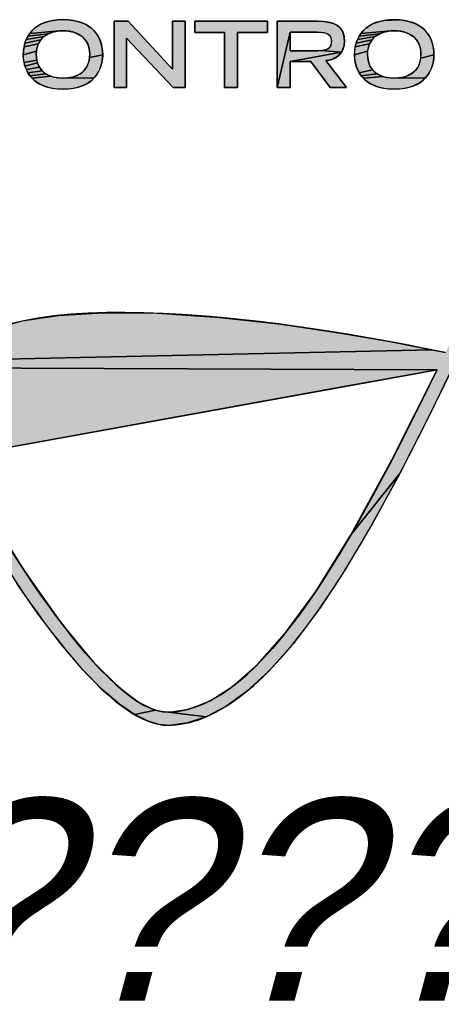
# Model space of a CAD drawing. Header units: millimetres. Extents: x 0 to 420, y 0 to 297.
# Tile 30 of 45: x 317 to 323, y 12 to 26. Entities that reach past the tile are written whole.
import ezdxf

# ---------------------------------------------------------------- set-up
doc = ezdxf.new("R2010")
doc.units = ezdxf.units.MM
doc.header["$LTSCALE"] = 23.1
doc.layers.get('0').update_dxf_attribs({"linetype": 'CONTINUOUS'})
doc.styles.add('TEXTSTYLE_7', font='txt')

# ---------------------------------------------------------------- blocks, each defined once
blk = doc.blocks.new('LOGO_PHASE_NINGBO_BL1', base_point=(320.75, 22.5))
at = {"linetype": 'CONTINUOUS'}
for points in [[(317.717, 26.226), (317.792, 26.223), (317.861, 26.214), (317.923, 26.201), (317.98, 26.183), (318.031, 26.161), (318.076, 26.135), (318.117, 26.105), (318.153, 26.071), (318.184, 26.034), (318.211, 25.993), (318.233, 25.947), (318.251, 25.898), (318.264, 25.845), (318.272, 25.788), (318.275, 25.731), (318.09, 25.697), (318.092, 25.741), (318.09, 25.782), (318.084, 25.82), (318.075, 25.855), (318.07, 25.872), (318.063, 25.887), (318.047, 25.917), (318.029, 25.944), (318.007, 25.969), (317.982, 25.991), (317.954, 26.01), (317.923, 26.028), (317.888, 26.042), (317.85, 26.054), (317.808, 26.063), (317.762, 26.068), (317.717, 26.069), (317.671, 26.068), (317.249, 26.034), (317.281, 26.071), (317.317, 26.105), (317.357, 26.135), (317.403, 26.161), (317.454, 26.183), (317.51, 26.201), (317.572, 26.214), (317.641, 26.223)], [(318.436, 26.203), (318.63, 26.203), (319.256, 25.531), (319.256, 26.203), (319.431, 26.203), (319.431, 25.273), (319.264, 25.273), (318.611, 25.968), (318.611, 25.273), (318.436, 25.273)], [(319.987, 25.273), (319.987, 26.046), (319.568, 26.046), (319.568, 26.203), (320.589, 26.203), (320.589, 26.046), (320.17, 26.046), (320.17, 25.273)], [(320.909, 26.052), (320.726, 25.273), (320.726, 26.203), (321.289, 26.203), (321.382, 26.199), (321.458, 26.188), (321.517, 26.171), (321.564, 26.148), (321.602, 26.12), (321.631, 26.084), (321.643, 26.064), (321.653, 26.041), (321.666, 25.989), (321.671, 25.925), (321.666, 25.866), (321.651, 25.814), (321.627, 25.769), (321.345, 25.793), (321.385, 25.799), (321.415, 25.807), (321.438, 25.818), (321.456, 25.831), (321.47, 25.847), (321.48, 25.867), (321.486, 25.891), (321.488, 25.921), (321.486, 25.951), (321.48, 25.974), (321.47, 25.994), (321.456, 26.01), (321.438, 26.023), (321.415, 26.034), (321.385, 26.042), (321.344, 26.048), (321.289, 26.051), (321.262, 26.052), (321.086, 26.052)], [(322.514, 26.214), (322.576, 26.201), (322.633, 26.183), (322.683, 26.161), (322.729, 26.135), (322.77, 26.105), (322.805, 26.071), (322.837, 26.034), (322.864, 25.993), (322.886, 25.947), (322.904, 25.898), (322.917, 25.845), (322.925, 25.788), (322.928, 25.731), (322.742, 25.686), (322.745, 25.741), (322.743, 25.782), (322.737, 25.82), (322.728, 25.855), (322.723, 25.872), (322.716, 25.887), (322.7, 25.917), (322.682, 25.944), (322.66, 25.969), (322.635, 25.991), (322.607, 26.01), (322.576, 26.028), (322.541, 26.042), (322.503, 26.054), (322.461, 26.063), (322.415, 26.068), (322.37, 26.069), (322.324, 26.068), (321.902, 26.034), (321.934, 26.071), (321.97, 26.105), (322.01, 26.135), (322.056, 26.161), (322.107, 26.183), (322.163, 26.201), (322.225, 26.214), (322.445, 26.223)], [(317.426, 25.969), (317.405, 25.944), (317.182, 25.898), (317.2, 25.947), (317.451, 25.991)], [(317.479, 26.01), (317.451, 25.991), (317.2, 25.947), (317.223, 25.993), (317.51, 26.028)], [(317.545, 26.042), (317.51, 26.028), (317.223, 25.993), (317.249, 26.034), (317.671, 26.068), (317.626, 26.063), (317.584, 26.054)], [(321.262, 25.789), (321.29, 25.79), (321.345, 25.793), (321.627, 25.769), (320.909, 25.638), (320.909, 25.273), (320.726, 25.273), (320.909, 26.052), (320.909, 25.92), (320.909, 25.789), (321.086, 25.789)], [(322.079, 25.969), (322.058, 25.944), (321.835, 25.898), (321.853, 25.947), (322.104, 25.991)], [(322.132, 26.01), (322.104, 25.991), (321.853, 25.947), (321.875, 25.993), (322.163, 26.028)], [(322.198, 26.042), (322.163, 26.028), (321.875, 25.993), (321.902, 26.034), (322.324, 26.068), (322.279, 26.063), (322.237, 26.054)], [(317.358, 25.855), (317.349, 25.82), (317.343, 25.782), (317.158, 25.731), (317.161, 25.788), (317.169, 25.845), (317.37, 25.887), (317.364, 25.872)], [(317.386, 25.917), (317.37, 25.887), (317.169, 25.845), (317.182, 25.898), (317.405, 25.944)], [(322.011, 25.855), (322.002, 25.82), (321.996, 25.782), (321.811, 25.731), (321.814, 25.788), (321.822, 25.845), (322.023, 25.887), (322.017, 25.872)], [(322.039, 25.917), (322.023, 25.887), (321.822, 25.845), (321.835, 25.898), (322.058, 25.944)], [(317.342, 25.741), (317.343, 25.697), (317.349, 25.658), (317.17, 25.624), (317.161, 25.677), (317.158, 25.73), (317.158, 25.731), (317.343, 25.782)], [(318.275, 25.73), (318.272, 25.677), (318.264, 25.624), (318.25, 25.574), (318.231, 25.526), (318.208, 25.481), (318.181, 25.44), (318.149, 25.403), (317.768, 25.408), (317.813, 25.413), (317.854, 25.422), (317.892, 25.434), (317.926, 25.449), (317.957, 25.466), (317.984, 25.485), (318.009, 25.507), (318.03, 25.532), (318.048, 25.559), (318.063, 25.588), (318.075, 25.621), (318.08, 25.639), (318.084, 25.658), (318.09, 25.697), (318.275, 25.731)], [(321.409, 25.651), (321.697, 25.273), (321.471, 25.273), (321.199, 25.638), (320.909, 25.638), (321.627, 25.769), (321.595, 25.73), (321.555, 25.698), (321.508, 25.673), (321.454, 25.657)], [(321.995, 25.741), (321.998, 25.686), (322.007, 25.637), (322.021, 25.594), (322.04, 25.556), (322.065, 25.522), (321.878, 25.481), (321.855, 25.526), (321.836, 25.574), (321.823, 25.624), (321.814, 25.677), (321.811, 25.73), (321.811, 25.731), (321.996, 25.782)], [(322.928, 25.73), (322.925, 25.677), (322.917, 25.624), (322.903, 25.574), (322.884, 25.526), (322.861, 25.481), (322.834, 25.44), (322.802, 25.403), (322.421, 25.408), (322.477, 25.415), (322.528, 25.428), (322.573, 25.446), (322.612, 25.467), (322.646, 25.492), (322.675, 25.522), (322.699, 25.556), (322.718, 25.594), (322.733, 25.637), (322.742, 25.686), (322.928, 25.731)], [(317.353, 25.639), (317.358, 25.621), (317.183, 25.574), (317.17, 25.624), (317.349, 25.658)], [(317.37, 25.588), (317.386, 25.559), (317.202, 25.526), (317.183, 25.574), (317.358, 25.621)], [(317.404, 25.532), (317.425, 25.507), (317.225, 25.481), (317.202, 25.526), (317.386, 25.559)], [(317.449, 25.485), (317.476, 25.466), (317.253, 25.44), (317.225, 25.481), (317.425, 25.507)], [(317.507, 25.449), (317.541, 25.434), (317.285, 25.403), (317.253, 25.44), (317.476, 25.466)], [(317.717, 25.406), (317.72, 25.406), (317.768, 25.408), (318.149, 25.403), (318.113, 25.37), (318.072, 25.34), (318.026, 25.314), (317.976, 25.292), (317.92, 25.274), (317.859, 25.261), (317.791, 25.253), (317.717, 25.25), (317.643, 25.253), (317.575, 25.261), (317.513, 25.274), (317.458, 25.292), (317.407, 25.314), (317.362, 25.34), (317.321, 25.37), (317.285, 25.403), (317.541, 25.434), (317.579, 25.422), (317.621, 25.413), (317.665, 25.408), (317.713, 25.406)], [(322.093, 25.492), (322.127, 25.467), (321.906, 25.44), (321.878, 25.481), (322.065, 25.522)], [(322.167, 25.445), (322.211, 25.428), (321.938, 25.403), (321.906, 25.44), (322.127, 25.467)], [(322.37, 25.406), (322.421, 25.408), (322.802, 25.403), (322.765, 25.369), (322.725, 25.34), (322.679, 25.314), (322.629, 25.292), (322.573, 25.274), (322.512, 25.261), (322.444, 25.253), (322.37, 25.25), (322.296, 25.253), (322.228, 25.261), (322.166, 25.274), (322.11, 25.292), (322.06, 25.314), (322.015, 25.34), (321.974, 25.37), (321.938, 25.403), (322.211, 25.428), (322.262, 25.415), (322.318, 25.408)], [(317.655, 22.076), (318.283, 22.115), (319.046, 22.108), (319.916, 22.049), (320.775, 21.953), (321.585, 21.834), (322.306, 21.709), (322.898, 21.594), (316.027, 21.443), (316.201, 21.612), (316.438, 21.762), (316.749, 21.892), (317.149, 21.999)], [(323.429, 21.833), (323.393, 21.759), (323.358, 21.686), (323.326, 21.619), (323.297, 21.559), (329.937, 21.57), (329.909, 21.523), (329.848, 21.433), (329.776, 21.347), (329.588, 21.183), (329.346, 21.04), (329.04, 20.919), (326.158, 20.819), (325.388, 20.922), (324.659, 21.045), (324.003, 21.172), (323.45, 21.288), (323.289, 21.323), (323.288, 21.323), (323.284, 21.324), (323.277, 21.326), (323.268, 21.328), (323.258, 21.33), (323.246, 21.332), (323.233, 21.335), (323.22, 21.338), (323.206, 21.341), (323.193, 21.344), (322.822, 20.592), (322.446, 19.858), (321.761, 18.996), (322.338, 20.048), (322.973, 21.314), (315.953, 21.34), (315.988, 21.392), (316.027, 21.443), (322.898, 21.594), (323.09, 21.554), (323.111, 21.598), (323.142, 21.662), (323.18, 21.74), (323.221, 21.826), (323.464, 21.905)], [(315.922, 21.285), (315.953, 21.34), (322.973, 21.314), (321.514, 21.049), (318.594, 20.521), (316.405, 20.124), (316.216, 20.09), (316.607, 19.399), (317.177, 18.49), (317.698, 17.754), (318.14, 17.218), (318.5, 16.86), (318.787, 16.645), (319.015, 16.537), (318.719, 16.477), (318.509, 16.62), (318.269, 16.826), (317.996, 17.105), (317.686, 17.47), (317.37, 17.885), (317.07, 18.316), (316.792, 18.742), (316.545, 19.145), (316.334, 19.503), (316.309, 19.547), (312.654, 19.632), (313.627, 19.808), (314.521, 19.97), (315.257, 20.103), (315.757, 20.194), (315.941, 20.227), (315.661, 20.757), (315.816, 20.859), (315.819, 20.925), (315.827, 20.989), (315.838, 21.052), (315.853, 21.112), (315.872, 21.172), (315.895, 21.229)], [(322.064, 19.156), (321.676, 18.501), (321.32, 17.961), (320.948, 17.468), (320.608, 17.086), (320.295, 16.798), (320.002, 16.588), (319.727, 16.444), (319.2, 16.509), (319.485, 16.553), (319.782, 16.671), (320.101, 16.874), (320.449, 17.18), (320.835, 17.613), (321.268, 18.205), (321.761, 18.996), (322.446, 19.858)], [(319.2, 16.509), (319.727, 16.444), (319.463, 16.359), (319.206, 16.325), (319.063, 16.337), (318.902, 16.386), (318.719, 16.477), (319.015, 16.537)]]:
    blk.add_hatch(color=7, dxfattribs=at).paths.add_polyline_path(points)
at = {"color": 7, "linetype": 'CONTINUOUS'}
for p, q in [((318.436, 26.203), (318.63, 26.203)), ((318.436, 25.273), (318.436, 26.203)), ((318.436, 26.203), (318.436, 25.273)), ((318.63, 26.203), (318.436, 26.203)), ((318.63, 26.203), (319.256, 25.531)), ((319.256, 25.531), (318.63, 26.203)), ((319.256, 25.531), (319.256, 26.203)), ((319.256, 26.203), (319.431, 26.203)), ((319.431, 26.203), (319.256, 26.203)), ((319.256, 26.203), (319.256, 25.531)), ((319.431, 26.203), (319.431, 25.273)), ((319.431, 25.273), (319.431, 26.203)), ((319.568, 26.046), (319.568, 26.203)), ((319.568, 26.203), (320.589, 26.203)), ((320.589, 26.203), (319.568, 26.203)), ((319.568, 26.203), (319.568, 26.046)), ((320.589, 26.203), (320.589, 26.046)), ((320.589, 26.046), (320.589, 26.203)), ((319.987, 26.046), (319.568, 26.046)), ((319.568, 26.046), (319.987, 26.046)), ((319.987, 25.273), (319.987, 26.046)), ((319.987, 26.046), (319.987, 25.273)), ((320.589, 26.046), (320.17, 26.046)), ((320.17, 26.046), (320.17, 25.273)), ((320.17, 25.273), (320.17, 26.046)), ((320.17, 26.046), (320.589, 26.046)), ((319.264, 25.273), (318.611, 25.968)), ((318.611, 25.968), (318.611, 25.273)), ((318.611, 25.273), (318.611, 25.968)), ((318.611, 25.968), (319.264, 25.273)), ((318.611, 25.273), (318.436, 25.273)), ((318.436, 25.273), (318.611, 25.273)), ((319.431, 25.273), (319.264, 25.273)), ((319.264, 25.273), (319.431, 25.273)), ((320.17, 25.273), (319.987, 25.273)), ((319.987, 25.273), (320.17, 25.273))]:
    blk.add_line(p, q, dxfattribs=at)
for points in [[(317.717, 26.226), (317.792, 26.223), (317.861, 26.214), (317.923, 26.201), (317.98, 26.183), (318.031, 26.161), (318.076, 26.135), (318.117, 26.105), (318.153, 26.071), (318.184, 26.034), (318.211, 25.993), (318.233, 25.947), (318.251, 25.898), (318.264, 25.845), (318.272, 25.788), (318.275, 25.731), (318.09, 25.697), (318.092, 25.741), (318.09, 25.782), (318.084, 25.82), (318.075, 25.855), (318.07, 25.872), (318.063, 25.887), (318.047, 25.917), (318.029, 25.944), (318.007, 25.969), (317.982, 25.991), (317.954, 26.01), (317.923, 26.028), (317.888, 26.042), (317.85, 26.054), (317.808, 26.063), (317.762, 26.068), (317.717, 26.069), (317.671, 26.068), (317.249, 26.034), (317.281, 26.071), (317.317, 26.105), (317.357, 26.135), (317.403, 26.161), (317.454, 26.183), (317.51, 26.201), (317.572, 26.214), (317.641, 26.223), (317.717, 26.226)], [(318.436, 26.203), (318.63, 26.203), (319.256, 25.531), (319.256, 26.203), (319.431, 26.203), (319.431, 25.273), (319.264, 25.273), (318.611, 25.968), (318.611, 25.273), (318.436, 25.273), (318.436, 26.203)], [(319.987, 25.273), (319.987, 26.046), (319.568, 26.046), (319.568, 26.203), (320.589, 26.203), (320.589, 26.046), (320.17, 26.046), (320.17, 25.273), (319.987, 25.273)], [(320.909, 26.052), (320.726, 25.273), (320.726, 26.203), (321.289, 26.203), (321.382, 26.199), (321.458, 26.188), (321.517, 26.171), (321.564, 26.148), (321.602, 26.12), (321.631, 26.084), (321.643, 26.064), (321.653, 26.041), (321.666, 25.989), (321.671, 25.925), (321.666, 25.866), (321.651, 25.814), (321.627, 25.769), (321.345, 25.793), (321.385, 25.799), (321.415, 25.807), (321.438, 25.818), (321.456, 25.831), (321.47, 25.847), (321.48, 25.867), (321.486, 25.891), (321.488, 25.921), (321.486, 25.951), (321.48, 25.974), (321.47, 25.994), (321.456, 26.01), (321.438, 26.023), (321.415, 26.034), (321.385, 26.042), (321.344, 26.048), (321.289, 26.051), (321.262, 26.052), (321.086, 26.052), (320.909, 26.052)], [(322.514, 26.214), (322.576, 26.201), (322.633, 26.183), (322.683, 26.161), (322.729, 26.135), (322.77, 26.105), (322.805, 26.071), (322.837, 26.034), (322.864, 25.993), (322.886, 25.947), (322.904, 25.898), (322.917, 25.845), (322.925, 25.788), (322.928, 25.731), (322.742, 25.686), (322.745, 25.741), (322.743, 25.782), (322.737, 25.82), (322.728, 25.855), (322.723, 25.872), (322.716, 25.887), (322.7, 25.917), (322.682, 25.944), (322.66, 25.969), (322.635, 25.991), (322.607, 26.01), (322.576, 26.028), (322.541, 26.042), (322.503, 26.054), (322.461, 26.063), (322.415, 26.068), (322.37, 26.069), (322.324, 26.068), (321.902, 26.034), (321.934, 26.071), (321.97, 26.105), (322.01, 26.135), (322.056, 26.161), (322.107, 26.183), (322.163, 26.201), (322.225, 26.214), (322.445, 26.223), (322.514, 26.214)], [(317.426, 25.969), (317.405, 25.944), (317.182, 25.898), (317.2, 25.947), (317.451, 25.991), (317.426, 25.969)], [(317.479, 26.01), (317.451, 25.991), (317.2, 25.947), (317.223, 25.993), (317.51, 26.028), (317.479, 26.01)], [(317.545, 26.042), (317.51, 26.028), (317.223, 25.993), (317.249, 26.034), (317.671, 26.068), (317.626, 26.063), (317.584, 26.054), (317.545, 26.042)], [(321.262, 25.789), (321.29, 25.79), (321.345, 25.793), (321.627, 25.769), (320.909, 25.638), (320.909, 25.273), (320.726, 25.273), (320.909, 26.052), (320.909, 25.92), (320.909, 25.789), (321.086, 25.789), (321.262, 25.789)], [(322.079, 25.969), (322.058, 25.944), (321.835, 25.898), (321.853, 25.947), (322.104, 25.991), (322.079, 25.969)], [(322.132, 26.01), (322.104, 25.991), (321.853, 25.947), (321.875, 25.993), (322.163, 26.028), (322.132, 26.01)], [(322.198, 26.042), (322.163, 26.028), (321.875, 25.993), (321.902, 26.034), (322.324, 26.068), (322.279, 26.063), (322.237, 26.054), (322.198, 26.042)], [(317.358, 25.855), (317.349, 25.82), (317.343, 25.782), (317.158, 25.731), (317.161, 25.788), (317.169, 25.845), (317.37, 25.887), (317.364, 25.872), (317.358, 25.855)], [(317.386, 25.917), (317.37, 25.887), (317.169, 25.845), (317.182, 25.898), (317.405, 25.944), (317.386, 25.917)], [(322.011, 25.855), (322.002, 25.82), (321.996, 25.782), (321.811, 25.731), (321.814, 25.788), (321.822, 25.845), (322.023, 25.887), (322.017, 25.872), (322.011, 25.855)], [(322.039, 25.917), (322.023, 25.887), (321.822, 25.845), (321.835, 25.898), (322.058, 25.944), (322.039, 25.917)], [(317.342, 25.741), (317.343, 25.697), (317.349, 25.658), (317.17, 25.624), (317.161, 25.677), (317.158, 25.73), (317.158, 25.731), (317.343, 25.782), (317.342, 25.741)], [(318.275, 25.73), (318.272, 25.677), (318.264, 25.624), (318.25, 25.574), (318.231, 25.526), (318.208, 25.481), (318.181, 25.44), (318.149, 25.403), (317.768, 25.408), (317.813, 25.413), (317.854, 25.422), (317.892, 25.434), (317.926, 25.449), (317.957, 25.466), (317.984, 25.485), (318.009, 25.507), (318.03, 25.532), (318.048, 25.559), (318.063, 25.588), (318.075, 25.621), (318.08, 25.639), (318.084, 25.658), (318.09, 25.697), (318.275, 25.731), (318.275, 25.73)], [(321.409, 25.651), (321.697, 25.273), (321.471, 25.273), (321.199, 25.638), (320.909, 25.638), (321.627, 25.769), (321.595, 25.73), (321.555, 25.698), (321.508, 25.673), (321.454, 25.657), (321.409, 25.651)], [(321.995, 25.741), (321.998, 25.686), (322.007, 25.637), (322.021, 25.594), (322.04, 25.556), (322.065, 25.522), (321.878, 25.481), (321.855, 25.526), (321.836, 25.574), (321.823, 25.624), (321.814, 25.677), (321.811, 25.73), (321.811, 25.731), (321.996, 25.782), (321.995, 25.741)], [(322.928, 25.73), (322.925, 25.677), (322.917, 25.624), (322.903, 25.574), (322.884, 25.526), (322.861, 25.481), (322.834, 25.44), (322.802, 25.403), (322.421, 25.408), (322.477, 25.415), (322.528, 25.428), (322.573, 25.446), (322.612, 25.467), (322.646, 25.492), (322.675, 25.522), (322.699, 25.556), (322.718, 25.594), (322.733, 25.637), (322.742, 25.686), (322.928, 25.731), (322.928, 25.73)], [(317.353, 25.639), (317.358, 25.621), (317.183, 25.574), (317.17, 25.624), (317.349, 25.658), (317.353, 25.639)], [(317.37, 25.588), (317.386, 25.559), (317.202, 25.526), (317.183, 25.574), (317.358, 25.621), (317.37, 25.588)], [(317.404, 25.532), (317.425, 25.507), (317.225, 25.481), (317.202, 25.526), (317.386, 25.559), (317.404, 25.532)], [(317.449, 25.485), (317.476, 25.466), (317.253, 25.44), (317.225, 25.481), (317.425, 25.507), (317.449, 25.485)], [(317.507, 25.449), (317.541, 25.434), (317.285, 25.403), (317.253, 25.44), (317.476, 25.466), (317.507, 25.449)], [(317.717, 25.406), (317.72, 25.406), (317.768, 25.408), (318.149, 25.403), (318.113, 25.37), (318.072, 25.34), (318.026, 25.314), (317.976, 25.292), (317.92, 25.274), (317.859, 25.261), (317.791, 25.253), (317.717, 25.25), (317.643, 25.253), (317.575, 25.261), (317.513, 25.274), (317.458, 25.292), (317.407, 25.314), (317.362, 25.34), (317.321, 25.37), (317.285, 25.403), (317.541, 25.434), (317.579, 25.422), (317.621, 25.413), (317.665, 25.408), (317.713, 25.406), (317.717, 25.406)], [(322.093, 25.492), (322.127, 25.467), (321.906, 25.44), (321.878, 25.481), (322.065, 25.522), (322.093, 25.492)], [(322.167, 25.445), (322.211, 25.428), (321.938, 25.403), (321.906, 25.44), (322.127, 25.467), (322.167, 25.445)], [(322.37, 25.406), (322.421, 25.408), (322.802, 25.403), (322.765, 25.369), (322.725, 25.34), (322.679, 25.314), (322.629, 25.292), (322.573, 25.274), (322.512, 25.261), (322.444, 25.253), (322.37, 25.25), (322.296, 25.253), (322.228, 25.261), (322.166, 25.274), (322.11, 25.292), (322.06, 25.314), (322.015, 25.34), (321.974, 25.37), (321.938, 25.403), (322.211, 25.428), (322.262, 25.415), (322.318, 25.408), (322.37, 25.406)], [(317.655, 22.076), (318.283, 22.115), (319.046, 22.108), (319.916, 22.049), (320.775, 21.953), (321.585, 21.834), (322.306, 21.709), (322.898, 21.594), (316.027, 21.443), (316.201, 21.612), (316.438, 21.762), (316.749, 21.892), (317.149, 21.999), (317.655, 22.076)], [(323.193, 21.344), (322.822, 20.592), (322.446, 19.858), (321.761, 18.996), (322.338, 20.048), (322.973, 21.314), (315.953, 21.34), (315.988, 21.392), (316.027, 21.443), (322.898, 21.594), (323.09, 21.554)], [(315.953, 21.34), (322.973, 21.314), (321.514, 21.049), (318.594, 20.521), (316.405, 20.124)], [(316.607, 19.399), (317.177, 18.49), (317.698, 17.754), (318.14, 17.218), (318.5, 16.86), (318.787, 16.645), (319.015, 16.537), (318.719, 16.477), (318.509, 16.62), (318.269, 16.826), (317.996, 17.105), (317.686, 17.47), (317.37, 17.885), (317.07, 18.316)], [(322.064, 19.156), (321.676, 18.501), (321.32, 17.961), (320.948, 17.468), (320.608, 17.086), (320.295, 16.798), (320.002, 16.588), (319.727, 16.444), (319.2, 16.509), (319.485, 16.553), (319.782, 16.671), (320.101, 16.874), (320.449, 17.18), (320.835, 17.613), (321.268, 18.205), (321.761, 18.996), (322.446, 19.858), (322.064, 19.156)], [(319.2, 16.509), (319.727, 16.444), (319.463, 16.359), (319.206, 16.325), (319.063, 16.337), (318.902, 16.386), (318.719, 16.477), (319.015, 16.537), (319.2, 16.509)]]:
    blk.add_lwpolyline(points, dxfattribs=at)
for points, knots in [([(317.717, 26.226), (318.129, 26.226), (318.275, 25.985), (318.275, 25.731), (318.275, 25.537), (318.16, 25.25), (317.717, 25.25), (317.273, 25.25), (317.158, 25.537), (317.158, 25.731), (317.158, 25.985), (317.304, 26.226), (317.717, 26.226)], [0, 0, 0, 0, 1, 1, 1, 2, 2, 2, 3, 3, 3, 4, 4, 4, 4]), ([(320.726, 26.203), (320.726, 26.203), (321.289, 26.203), (321.289, 26.203), (321.511, 26.203), (321.671, 26.153), (321.671, 25.925), (321.671, 25.753), (321.547, 25.659), (321.409, 25.651), (321.409, 25.651), (321.697, 25.273), (321.697, 25.273), (321.697, 25.273), (321.471, 25.273), (321.471, 25.273), (321.471, 25.273), (321.199, 25.638), (321.199, 25.638), (321.199, 25.638), (320.909, 25.638), (320.909, 25.638), (320.909, 25.638), (320.909, 25.273), (320.909, 25.273), (320.909, 25.273), (320.726, 25.273), (320.726, 25.273), (320.726, 25.273), (320.726, 26.203), (320.726, 26.203)], [0, 0, 0, 0, 1, 1, 1, 2, 2, 2, 3, 3, 3, 4, 4, 4, 5, 5, 5, 6, 6, 6, 7, 7, 7, 8, 8, 8, 9, 9, 9, 10, 10, 10, 10]), ([(322.37, 26.226), (322.782, 26.226), (322.928, 25.985), (322.928, 25.731), (322.928, 25.537), (322.813, 25.25), (322.37, 25.25), (321.926, 25.25), (321.811, 25.537), (321.811, 25.731), (321.811, 25.985), (321.957, 26.226), (322.37, 26.226)], [0, 0, 0, 0, 1, 1, 1, 2, 2, 2, 3, 3, 3, 4, 4, 4, 4]), ([(318.092, 25.741), (318.092, 25.965), (317.931, 26.069), (317.717, 26.069), (317.503, 26.069), (317.342, 25.965), (317.342, 25.741), (317.342, 25.477), (317.541, 25.406), (317.717, 25.406), (317.892, 25.406), (318.092, 25.477), (318.092, 25.741)], [0, 0, 0, 0, 1, 1, 1, 2, 2, 2, 3, 3, 3, 4, 4, 4, 4]), ([(321.262, 25.789), (321.412, 25.789), (321.488, 25.811), (321.488, 25.921), (321.488, 26.03), (321.412, 26.052), (321.262, 26.052), (321.262, 26.052), (320.909, 26.052), (320.909, 26.052), (320.909, 26.052), (320.909, 25.789), (320.909, 25.789), (320.909, 25.789), (321.262, 25.789), (321.262, 25.789)], [0, 0, 0, 0, 1, 1, 1, 2, 2, 2, 3, 3, 3, 4, 4, 4, 5, 5, 5, 5]), ([(322.745, 25.741), (322.745, 25.965), (322.584, 26.069), (322.37, 26.069), (322.156, 26.069), (321.995, 25.965), (321.995, 25.741), (321.995, 25.477), (322.194, 25.406), (322.37, 25.406), (322.545, 25.406), (322.745, 25.477), (322.745, 25.741)], [0, 0, 0, 0, 1, 1, 1, 2, 2, 2, 3, 3, 3, 4, 4, 4, 4]), ([(322.745, 25.741), (322.745, 25.477), (322.545, 25.406), (322.37, 25.406), (322.194, 25.406), (321.995, 25.477), (321.995, 25.741)], [2, 2, 2, 2, 3, 3, 3, 4, 4, 4, 4]), ([(319.2, 16.509), (318.338, 16.481), (316.809, 18.985), (316.216, 20.09), (316.216, 20.09), (322.973, 21.314), (322.973, 21.314), (321.787, 18.881), (320.522, 16.552), (319.2, 16.509)], [0, 0, 0, 0, 1, 1, 1, 2, 2, 2, 3, 3, 3, 3]), ([(319.2, 16.509), (318.338, 16.481), (316.809, 18.985), (316.216, 20.09), (316.216, 20.09), (322.973, 21.314), (322.973, 21.314)], [0, 0, 0, 0, 1, 1, 1, 2, 2, 2, 2])]:
    blk.add_open_spline(points, degree=3, knots=knots, dxfattribs=at)
for points in [[(317.717, 26.226), (317.304, 26.226), (317.158, 25.985), (317.158, 25.731)], [(318.275, 25.731), (318.275, 25.985), (318.129, 26.226), (317.717, 26.226)], [(322.37, 26.226), (321.957, 26.226), (321.811, 25.985), (321.811, 25.731)], [(322.928, 25.731), (322.928, 25.985), (322.782, 26.226), (322.37, 26.226)], [(317.342, 25.741), (317.342, 25.965), (317.503, 26.069), (317.717, 26.069)], [(317.717, 26.069), (317.931, 26.069), (318.092, 25.965), (318.092, 25.741)], [(321.995, 25.741), (321.995, 25.965), (322.156, 26.069), (322.37, 26.069)], [(322.37, 26.069), (322.584, 26.069), (322.745, 25.965), (322.745, 25.741)], [(317.158, 25.731), (317.158, 25.537), (317.273, 25.25), (317.717, 25.25)], [(317.717, 25.406), (317.541, 25.406), (317.342, 25.477), (317.342, 25.741)], [(318.092, 25.741), (318.092, 25.477), (317.892, 25.406), (317.717, 25.406)], [(317.717, 25.25), (318.16, 25.25), (318.275, 25.537), (318.275, 25.731)], [(321.811, 25.731), (321.811, 25.537), (321.926, 25.25), (322.37, 25.25)], [(322.37, 25.25), (322.813, 25.25), (322.928, 25.537), (322.928, 25.731)], [(323.09, 21.554), (321.607, 21.868), (317.064, 22.706), (316.027, 21.443)], [(322.973, 21.314), (321.787, 18.881), (320.522, 16.552), (319.2, 16.509)], [(319.206, 16.325), (320.65, 16.372), (321.967, 18.821), (323.193, 21.344)], [(316.309, 19.547), (316.921, 18.478), (318.287, 16.295), (319.206, 16.325)]]:
    blk.add_open_spline(points, degree=3, dxfattribs=at)
blk.add_solid([(322.37, 26.226), (322.445, 26.223), (322.294, 26.223), (322.225, 26.214)], dxfattribs=at)
at = {"color": 2, "linetype": 'CONTINUOUS', "style": 'TEXTSTYLE_7', "oblique": 15}
blk.add_text('??????????????', height=2.82952, dxfattribs=at).set_placement((300.861, 12.461))

msp = doc.modelspace()

# ---------------------------------------------------------------- block references
at = {"color": 2, "linetype": 'CONTINUOUS'}
msp.add_blockref('LOGO_PHASE_NINGBO_BL1', (320.75, 22.49989), dxfattribs=at)

doc.saveas('drawing.dxf')
